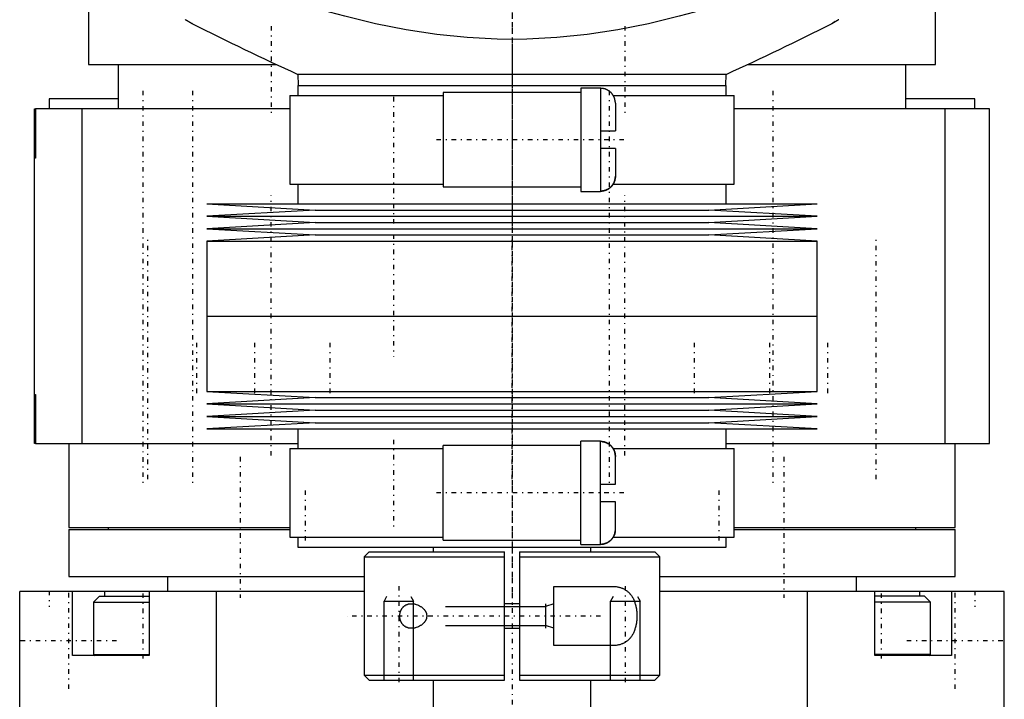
# Model space of a CAD drawing. Extents: x -70 to 70, y -1 to 583.
# Tile 2 of 4: x -50 to 50, y 118 to 187. Entities that reach past the tile are written whole.
import ezdxf

# ---------------------------------------------------------------- set-up
doc = ezdxf.new("R2010")
doc.units = 0
doc.linetypes.add('CENTER', pattern=[1.5, 0.45, -0.5, 0.05, -0.5])
for name, color, linetype in [('AM_0', 7, 'CONTINUOUS'), ('AM_10', 7, 'CONTINUOUS'), ('AM_7', 7, 'CENTER')]:
    doc.layers.add(name, color=color, linetype=linetype)

msp = doc.modelspace()

# ---------------------------------------------------------------- linework, layer by layer
at = {"layer": 'AM_0', "color": 7, "linetype": 'CONTINUOUS'}
for p, q in [((-43, 199.5), (-43, 182.5)), ((43, 182.5), (43, 199.5)), ((-32.5, 186.67), (-32.57, 186.71)), ((32.82, 186.85), (32.57, 186.71)), ((-43, 182.5), (-23.91, 182.5)), ((-40, 182.5), (-40, 178)), ((23.91, 182.5), (43, 182.5)), ((40, 178), (40, 182.5)), ((-21.74, 181.5), (-21.72, 180.36)), ((-21.74, 181.5), (21.74, 181.5)), ((21.72, 180.36), (21.74, 181.5)), ((-21.75, 180.36), (-21.75, 179.36)), ((-21.75, 180.36), (21.75, 180.36)), ((9, 180.11), (7, 180.11)), ((7, 180.11), (7, 169.61)), ((9, 180.11), (9, 169.61)), ((21.75, 179.36), (21.75, 180.36)), ((-47, 179), (-47, 178)), ((-40.05, 179), (-47, 179)), ((-22.55, 179.36), (-22.55, 170.36)), ((-22.55, 179.36), (-7, 179.36)), ((7, 179.66), (-7, 179.66)), ((-7, 179.66), (-7, 170.06)), ((10.28, 179.36), (22.55, 179.36)), ((22.55, 170.36), (22.55, 179.36)), ((47, 179), (40.05, 179)), ((47, 178), (47, 179)), ((-48.5, 144), (-48.5, 178)), ((-48.5, 178), (-48.4, 178)), ((-48.44, 178), (-48.44, 173)), ((-48.4, 178), (-48.4, 173)), ((-48.4, 178), (-48.4, 173)), ((-22.57, 178), (-48.4, 178)), ((-43.67, 144), (-43.67, 178)), ((10.5, 178.56), (10.5, 175.76)), ((48.5, 178), (22.58, 178)), ((44, 144), (44, 178)), ((48.5, 144), (48.5, 178)), ((9, 175.76), (10.5, 175.76)), ((-48.4, 173), (-48.5, 173)), ((10.5, 173.96), (9, 173.96)), ((10.5, 173.96), (10.5, 171.16)), ((-22.55, 170.36), (-7, 170.36)), ((-21.75, 170.36), (-21.75, 168.36)), ((-7, 170.06), (7, 170.06)), ((10.28, 170.36), (22.55, 170.36)), ((21.75, 168.36), (21.75, 170.36)), ((7, 169.61), (9, 169.61)), ((-31, 168.36), (-20, 167.72)), ((-31, 168.36), (31, 168.36)), ((20, 167.72), (31, 168.36)), ((-20, 167.72), (-31, 167.09)), ((-31, 167.09), (-20, 166.46)), ((-31, 167.09), (31, 167.09)), ((-20, 167.72), (20, 167.72)), ((31, 167.09), (20, 167.72)), ((20, 166.46), (31, 167.09)), ((-20, 166.46), (-31, 165.82)), ((-20, 166.46), (20, 166.46)), ((31, 165.82), (20, 166.46)), ((-31, 165.82), (-20, 165.19)), ((-31, 165.82), (31, 165.82)), ((-20, 165.19), (-31, 164.55)), ((-20, 165.19), (20, 165.19)), ((20, 165.19), (31, 165.82)), ((31, 164.55), (20, 165.19)), ((-31, 164.55), (-31, 156.93)), ((-31, 164.55), (31, 164.55)), ((31, 156.93), (31, 164.55)), ((-31, 156.93), (31, 156.93)), ((-31, 156.93), (-31, 149.31)), ((-31, 156.93), (0, 156.93)), ((31, 149.31), (31, 156.93)), ((-48.5, 149), (-48.4, 149)), ((-48.44, 144), (-48.44, 149)), ((-48.4, 149), (-48.4, 144)), ((-48.4, 149), (-48.4, 144)), ((-31, 149.31), (-20, 148.68)), ((-31, 149.31), (31, 149.31)), ((20, 148.68), (31, 149.31)), ((-20, 148.68), (-31, 148.04)), ((-31, 148.04), (-20, 147.41)), ((-31, 148.04), (31, 148.04)), ((-20, 148.68), (20, 148.68)), ((31, 148.04), (20, 148.68)), ((20, 147.41), (31, 148.04)), ((-20, 147.41), (-31, 146.77)), ((-20, 147.41), (20, 147.41)), ((31, 146.77), (20, 147.41)), ((-31, 146.77), (-20, 146.13)), ((-31, 146.77), (31, 146.77)), ((-20, 146.13), (-31, 145.5)), ((-20, 146.13), (20, 146.13)), ((20, 146.13), (31, 146.77)), ((31, 145.5), (20, 146.13)), ((-31, 145.5), (31, 145.5)), ((-21.75, 145.5), (-21.75, 143.5)), ((21.75, 143.5), (21.75, 145.5)), ((-48.44, 144), (-48.5, 144)), ((-48.4, 144), (-21.78, 144)), ((-45, 144), (-45, 135.5)), ((9, 144.25), (7, 144.25)), ((7, 133.75), (7, 144.25)), ((9, 133.75), (9, 144.25)), ((21.77, 144), (48.5, 144)), ((45, 135.5), (45, 144)), ((-22.55, 143.5), (-22.55, 134.5)), ((-22.55, 143.5), (-7, 143.5)), ((7, 143.8), (-7, 143.8)), ((-7, 134.2), (-7, 143.8)), ((10.28, 143.5), (22.55, 143.5)), ((22.55, 134.5), (22.55, 143.5)), ((10.5, 139.9), (10.5, 142.7)), ((9, 139.9), (10.5, 139.9)), ((10.5, 138.1), (9, 138.1)), ((10.5, 135.26), (10.5, 138.1)), ((-45, 135.5), (-22.58, 135.5)), ((-45, 135.3), (-45, 130.5)), ((-45, 135.3), (-22.58, 135.3)), ((-41, 135.5), (-41, 135.3)), ((22.58, 135.5), (45, 135.5)), ((22.58, 135.3), (45, 135.3)), ((41, 135.3), (41, 135.5)), ((45, 130.5), (45, 135.3)), ((-22.55, 134.5), (-7, 134.5)), ((-21.75, 134.5), (-21.75, 133.5)), ((-7, 134.2), (7, 134.2)), ((10.28, 134.5), (22.55, 134.5)), ((21.75, 133.5), (21.75, 134.5)), ((-21.75, 133.5), (21.75, 133.5)), ((-14.5, 133), (-15, 132.5)), ((-14.5, 133), (-0.75, 133)), ((-8, 133.5), (-8, 133)), ((-0.75, 120), (-0.75, 133)), ((0.75, 133), (14.5, 133)), ((0.75, 133), (0.75, 120)), ((7, 133.75), (9, 133.75)), ((8, 133), (8, 133.5)), ((15, 132.5), (14.5, 133)), ((-15, 132.5), (-15, 120.5)), ((-15, 132.5), (-0.75, 132.5)), ((0.75, 132.5), (15, 132.5)), ((15, 120.5), (15, 132.5)), ((-45, 130.5), (-15.02, 130.5)), ((-35, 130.5), (-35, 129)), ((15.02, 130.5), (45, 130.5)), ((35, 129), (35, 130.5)), ((-50, 117), (-50, 129)), ((-15, 129), (-50, 129)), ((-44.64, 122.5), (-44.64, 129)), ((-41.39, 129), (-41.39, 128.5)), ((-36.86, 129), (-36.86, 122.5)), ((-30, 117), (-30, 129)), ((4.25, 129.5), (10.2, 129.5)), ((4.25, 123.5), (4.25, 129.5)), ((50, 129), (15, 129)), ((30, 117), (30, 129)), ((36.86, 122.5), (36.86, 129)), ((41.39, 129), (41.39, 128.5)), ((44.64, 129), (44.64, 122.5)), ((50, 117), (50, 129)), ((-41.9, 128.5), (-42.5, 127.9)), ((-41.9, 128.5), (-36.86, 128.5)), ((41.9, 128.5), (36.86, 128.5)), ((42.5, 127.9), (41.9, 128.5)), ((-42.5, 127.9), (-42.5, 122.6)), ((-42.5, 127.9), (-36.86, 127.9)), ((0.75, 127.75), (-0.75, 127.75)), ((42.5, 127.9), (36.86, 127.9)), ((42.5, 122.6), (42.5, 127.9)), ((-0.75, 125.25), (0.75, 125.25)), ((10.2, 123.5), (4.25, 123.5)), ((-36.86, 122.5), (-44.64, 122.5)), ((-42.5, 122.6), (-36.86, 122.6)), ((42.5, 122.6), (36.86, 122.6)), ((44.64, 122.5), (36.86, 122.5)), ((-15, 120.5), (-14.5, 120)), ((-15, 120.5), (-0.75, 120.5)), ((-14.5, 120), (-0.75, 120)), ((-8, 120), (-8, 106.5)), ((0.75, 120.5), (15, 120.5)), ((0.75, 120), (14.5, 120)), ((8, 90), (8, 120)), ((14.5, 120), (15, 120.5))]:
    msp.add_line(p, q, dxfattribs=at)
for points in [[(27.78, 190.89, 0), (26.26, 190.33, 0), (23.19, 189.25, 0), (20.09, 188.27, 0), (18.54, 187.82, 0), (16.98, 187.39, 0), (13.86, 186.64, 0), (10.74, 186.02, 0), (7.64, 185.55, 0), (4.55, 185.23, 0), (1.51, 185.07, 0), (0, 185.05, 0), (-1.51, 185.07, 0), (-4.55, 185.23, 0), (-7.64, 185.55, 0), (-10.74, 186.02, 0), (-13.86, 186.64, 0), (-16.98, 187.39, 0), (-18.54, 187.82, 0), (-20.09, 188.27, 0), (-23.19, 189.25, 0), (-26.26, 190.33, 0), (-27.78, 190.89, 0)], [(-33.19, 187.06, 0), (-33.16, 187.04, 0), (-33.12, 187.03, 0), (-33.09, 187.01, 0), (-33.06, 186.99, 0), (-33.04, 186.98, 0), (-33.02, 186.97, 0), (-32.99, 186.95, 0), (-32.96, 186.94, 0), (-32.94, 186.92, 0), (-32.91, 186.9, 0), (-32.88, 186.89, 0), (-32.87, 186.88, 0), (-32.85, 186.87, 0), (-32.83, 186.86, 0), (-32.8, 186.84, 0), (-32.78, 186.83, 0), (-32.76, 186.82, 0), (-32.74, 186.81, 0), (-32.72, 186.8, 0), (-32.71, 186.79, 0), (-32.69, 186.78, 0), (-32.68, 186.77, 0), (-32.67, 186.77, 0), (-32.66, 186.76, 0), (-32.64, 186.75, 0), (-32.62, 186.74, 0), (-32.62, 186.74, 0), (-32.61, 186.73, 0), (-32.59, 186.72, 0), (-32.58, 186.72, 0), (-32.57, 186.71, 0), (-32.56, 186.7, 0), (-32.55, 186.7, 0), (-32.54, 186.69, 0), (-32.54, 186.69, 0), (-32.53, 186.69, 0), (-32.52, 186.68, 0), (-32.52, 186.68, 0), (-32.51, 186.68, 0), (-32.51, 186.67, 0), (-32.5, 186.67, 0), (-32.5, 186.67, 0), (-32.5, 186.67, 0), (-32.5, 186.67, 0), (-32.5, 186.67, 0)], [(32.5, 186.67, 0), (32.5, 186.67, 0), (32.5, 186.67, 0), (32.5, 186.67, 0), (32.5, 186.67, 0), (32.51, 186.67, 0), (32.51, 186.68, 0), (32.52, 186.68, 0), (32.52, 186.68, 0), (32.53, 186.69, 0), (32.54, 186.69, 0), (32.54, 186.7, 0), (32.55, 186.7, 0), (32.56, 186.7, 0), (32.57, 186.71, 0), (32.58, 186.72, 0), (32.59, 186.73, 0), (32.61, 186.73, 0), (32.62, 186.74, 0), (32.62, 186.74, 0), (32.64, 186.75, 0), (32.66, 186.76, 0), (32.67, 186.77, 0), (32.68, 186.77, 0), (32.69, 186.78, 0), (32.71, 186.79, 0), (32.72, 186.8, 0), (32.74, 186.81, 0), (32.76, 186.82, 0), (32.78, 186.83, 0), (32.8, 186.84, 0), (32.83, 186.86, 0), (32.85, 186.87, 0), (32.87, 186.88, 0), (32.88, 186.89, 0), (32.91, 186.9, 0), (32.94, 186.92, 0), (32.96, 186.94, 0), (32.99, 186.95, 0), (33.03, 186.97, 0), (33.04, 186.98, 0), (33.06, 186.99, 0), (33.09, 187.01, 0), (33.12, 187.03, 0), (33.16, 187.05, 0), (33.19, 187.06, 0)], [(10.5, 178.56, 0), (10.5, 178.57, 0), (10.5, 178.59, 0), (10.5, 178.61, 0), (10.5, 178.62, 0), (10.5, 178.64, 0), (10.5, 178.66, 0), (10.5, 178.68, 0), (10.49, 178.7, 0), (10.49, 178.72, 0), (10.49, 178.74, 0), (10.49, 178.76, 0), (10.49, 178.77, 0), (10.48, 178.79, 0), (10.48, 178.81, 0), (10.48, 178.83, 0), (10.47, 178.86, 0), (10.47, 178.88, 0), (10.46, 178.89, 0), (10.46, 178.9, 0), (10.46, 178.92, 0), (10.45, 178.94, 0), (10.45, 178.95, 0), (10.45, 178.97, 0), (10.44, 178.99, 0), (10.43, 179.01, 0), (10.43, 179.02, 0), (10.43, 179.03, 0), (10.42, 179.05, 0), (10.41, 179.07, 0), (10.41, 179.09, 0), (10.4, 179.11, 0), (10.39, 179.13, 0), (10.39, 179.14, 0), (10.38, 179.15, 0), (10.37, 179.17, 0), (10.37, 179.19, 0), (10.36, 179.21, 0), (10.35, 179.23, 0), (10.34, 179.25, 0), (10.33, 179.26, 0), (10.33, 179.27, 0), (10.32, 179.28, 0), (10.31, 179.3, 0), (10.3, 179.32, 0), (10.29, 179.34, 0), (10.27, 179.36, 0), (10.27, 179.37, 0), (10.26, 179.38, 0), (10.25, 179.4, 0), (10.24, 179.42, 0), (10.22, 179.44, 0), (10.21, 179.46, 0), (10.2, 179.47, 0), (10.19, 179.48, 0), (10.18, 179.49, 0), (10.17, 179.51, 0), (10.16, 179.53, 0), (10.14, 179.54, 0), (10.13, 179.56, 0), (10.11, 179.58, 0), (10.11, 179.58, 0), (10.1, 179.59, 0), (10.09, 179.61, 0), (10.07, 179.62, 0), (10.06, 179.63, 0), (10.06, 179.64, 0), (10.04, 179.65, 0), (10.03, 179.67, 0), (10.02, 179.67, 0), (10.01, 179.68, 0), (9.99, 179.7, 0), (9.98, 179.71, 0), (9.96, 179.72, 0), (9.94, 179.74, 0), (9.93, 179.75, 0), (9.92, 179.76, 0), (9.91, 179.77, 0), (9.89, 179.78, 0), (9.87, 179.79, 0), (9.86, 179.81, 0), (9.84, 179.82, 0), (9.82, 179.83, 0), (9.81, 179.84, 0), (9.8, 179.84, 0), (9.78, 179.86, 0), (9.76, 179.87, 0), (9.74, 179.88, 0), (9.72, 179.89, 0), (9.7, 179.9, 0), (9.69, 179.9, 0), (9.68, 179.91, 0), (9.66, 179.92, 0), (9.64, 179.93, 0), (9.62, 179.94, 0), (9.61, 179.95, 0), (9.59, 179.96, 0), (9.58, 179.96, 0), (9.57, 179.96, 0), (9.55, 179.97, 0), (9.53, 179.98, 0), (9.51, 179.99, 0), (9.49, 179.99, 0), (9.47, 180, 0), (9.46, 180, 0), (9.45, 180.01, 0), (9.42, 180.01, 0), (9.4, 180.02, 0), (9.39, 180.02, 0), (9.38, 180.03, 0), (9.36, 180.03, 0), (9.34, 180.04, 0), (9.33, 180.04, 0), (9.32, 180.04, 0), (9.29, 180.05, 0), (9.27, 180.05, 0), (9.25, 180.05, 0), (9.23, 180.06, 0), (9.21, 180.06, 0), (9.19, 180.06, 0), (9.18, 180.06, 0), (9.16, 180.07, 0), (9.14, 180.07, 0), (9.12, 180.07, 0), (9.1, 180.07, 0), (9.07, 180.07, 0), (9.06, 180.07, 0), (9.05, 180.07, 0), (9.03, 180.08, 0), (9.01, 180.08, 0), (9, 180.08, 0)], [(10.5, 171.16, 0), (10.5, 171.15, 0), (10.5, 171.13, 0), (10.5, 171.11, 0), (10.5, 171.1, 0), (10.5, 171.08, 0), (10.5, 171.06, 0), (10.5, 171.04, 0), (10.49, 171.02, 0), (10.49, 171, 0), (10.49, 170.98, 0), (10.49, 170.96, 0), (10.49, 170.95, 0), (10.48, 170.93, 0), (10.48, 170.91, 0), (10.48, 170.89, 0), (10.47, 170.86, 0), (10.47, 170.84, 0), (10.46, 170.83, 0), (10.46, 170.82, 0), (10.46, 170.8, 0), (10.45, 170.78, 0), (10.45, 170.77, 0), (10.45, 170.75, 0), (10.44, 170.73, 0), (10.43, 170.71, 0), (10.43, 170.7, 0), (10.43, 170.69, 0), (10.42, 170.67, 0), (10.41, 170.65, 0), (10.41, 170.63, 0), (10.4, 170.61, 0), (10.39, 170.59, 0), (10.39, 170.58, 0), (10.38, 170.57, 0), (10.37, 170.55, 0), (10.37, 170.53, 0), (10.36, 170.51, 0), (10.35, 170.49, 0), (10.34, 170.47, 0), (10.33, 170.46, 0), (10.33, 170.45, 0), (10.32, 170.44, 0), (10.31, 170.42, 0), (10.3, 170.4, 0), (10.29, 170.38, 0), (10.27, 170.36, 0), (10.27, 170.35, 0), (10.26, 170.34, 0), (10.25, 170.32, 0), (10.24, 170.3, 0), (10.22, 170.28, 0), (10.21, 170.26, 0), (10.2, 170.25, 0), (10.19, 170.24, 0), (10.18, 170.23, 0), (10.17, 170.21, 0), (10.16, 170.19, 0), (10.14, 170.18, 0), (10.13, 170.16, 0), (10.11, 170.14, 0), (10.11, 170.14, 0), (10.1, 170.13, 0), (10.09, 170.11, 0), (10.07, 170.1, 0), (10.06, 170.09, 0), (10.06, 170.08, 0), (10.04, 170.07, 0), (10.03, 170.05, 0), (10.02, 170.05, 0), (10.01, 170.04, 0), (9.99, 170.02, 0), (9.98, 170.01, 0), (9.96, 170, 0), (9.94, 169.98, 0), (9.93, 169.97, 0), (9.92, 169.96, 0), (9.91, 169.95, 0), (9.89, 169.94, 0), (9.87, 169.93, 0), (9.86, 169.91, 0), (9.84, 169.9, 0), (9.82, 169.89, 0), (9.81, 169.88, 0), (9.8, 169.88, 0), (9.78, 169.86, 0), (9.76, 169.85, 0), (9.74, 169.84, 0), (9.72, 169.83, 0), (9.7, 169.82, 0), (9.69, 169.82, 0), (9.68, 169.81, 0), (9.66, 169.8, 0), (9.64, 169.79, 0), (9.62, 169.78, 0), (9.61, 169.77, 0), (9.59, 169.76, 0), (9.58, 169.76, 0), (9.57, 169.76, 0), (9.55, 169.75, 0), (9.53, 169.74, 0), (9.51, 169.73, 0), (9.49, 169.73, 0), (9.47, 169.72, 0), (9.46, 169.72, 0), (9.45, 169.71, 0), (9.42, 169.71, 0), (9.4, 169.7, 0), (9.39, 169.7, 0), (9.38, 169.69, 0), (9.36, 169.69, 0), (9.34, 169.68, 0), (9.33, 169.68, 0), (9.32, 169.68, 0), (9.29, 169.67, 0), (9.27, 169.67, 0), (9.25, 169.67, 0), (9.23, 169.66, 0), (9.21, 169.66, 0), (9.19, 169.66, 0), (9.18, 169.66, 0), (9.16, 169.65, 0), (9.14, 169.65, 0), (9.12, 169.65, 0), (9.1, 169.65, 0), (9.07, 169.65, 0), (9.06, 169.65, 0), (9.05, 169.65, 0), (9.03, 169.64, 0), (9.01, 169.64, 0), (9, 169.64, 0)], [(9, 169.64, 0), (9.01, 169.64, 0), (9.03, 169.64, 0), (9.05, 169.65, 0), (9.06, 169.65, 0), (9.07, 169.65, 0), (9.1, 169.65, 0), (9.12, 169.65, 0), (9.14, 169.65, 0), (9.16, 169.65, 0), (9.18, 169.66, 0), (9.19, 169.66, 0), (9.21, 169.66, 0), (9.23, 169.66, 0), (9.25, 169.67, 0), (9.27, 169.67, 0), (9.29, 169.67, 0), (9.32, 169.68, 0), (9.33, 169.68, 0), (9.34, 169.68, 0), (9.36, 169.69, 0), (9.38, 169.69, 0), (9.39, 169.7, 0), (9.4, 169.7, 0), (9.42, 169.71, 0), (9.45, 169.71, 0), (9.46, 169.72, 0), (9.47, 169.72, 0), (9.49, 169.73, 0), (9.51, 169.73, 0), (9.53, 169.74, 0), (9.55, 169.75, 0), (9.57, 169.76, 0), (9.58, 169.76, 0), (9.59, 169.76, 0), (9.61, 169.77, 0), (9.62, 169.78, 0), (9.64, 169.79, 0), (9.66, 169.8, 0), (9.68, 169.81, 0), (9.69, 169.82, 0), (9.7, 169.82, 0), (9.72, 169.83, 0), (9.74, 169.84, 0), (9.76, 169.85, 0), (9.78, 169.86, 0), (9.8, 169.88, 0), (9.81, 169.88, 0), (9.82, 169.89, 0), (9.84, 169.9, 0), (9.86, 169.91, 0), (9.87, 169.93, 0), (9.89, 169.94, 0), (9.91, 169.95, 0), (9.92, 169.96, 0), (9.93, 169.97, 0), (9.94, 169.98, 0), (9.96, 170, 0), (9.98, 170.01, 0), (9.99, 170.02, 0), (10.01, 170.04, 0), (10.02, 170.05, 0), (10.03, 170.05, 0), (10.04, 170.07, 0), (10.06, 170.08, 0), (10.06, 170.09, 0), (10.07, 170.1, 0), (10.09, 170.11, 0), (10.1, 170.13, 0), (10.11, 170.14, 0), (10.11, 170.14, 0), (10.13, 170.16, 0), (10.14, 170.18, 0), (10.16, 170.19, 0), (10.17, 170.21, 0), (10.18, 170.23, 0), (10.19, 170.24, 0), (10.2, 170.25, 0), (10.21, 170.26, 0), (10.22, 170.28, 0), (10.24, 170.3, 0), (10.25, 170.32, 0), (10.26, 170.34, 0), (10.27, 170.35, 0), (10.27, 170.36, 0), (10.29, 170.38, 0), (10.3, 170.4, 0), (10.31, 170.42, 0), (10.32, 170.44, 0), (10.33, 170.45, 0), (10.33, 170.46, 0), (10.34, 170.47, 0), (10.35, 170.49, 0), (10.36, 170.51, 0), (10.37, 170.53, 0), (10.37, 170.55, 0), (10.38, 170.57, 0), (10.39, 170.58, 0), (10.39, 170.59, 0), (10.4, 170.61, 0), (10.41, 170.63, 0), (10.41, 170.65, 0), (10.42, 170.67, 0), (10.43, 170.69, 0), (10.43, 170.7, 0), (10.43, 170.71, 0), (10.44, 170.73, 0), (10.45, 170.75, 0), (10.45, 170.77, 0), (10.45, 170.78, 0), (10.46, 170.8, 0), (10.46, 170.82, 0), (10.46, 170.83, 0), (10.47, 170.84, 0), (10.47, 170.86, 0), (10.48, 170.89, 0), (10.48, 170.91, 0), (10.48, 170.93, 0), (10.49, 170.95, 0), (10.49, 170.96, 0), (10.49, 170.98, 0), (10.49, 171, 0), (10.49, 171.02, 0), (10.5, 171.04, 0), (10.5, 171.06, 0), (10.5, 171.08, 0), (10.5, 171.1, 0), (10.5, 171.11, 0), (10.5, 171.13, 0), (10.5, 171.15, 0), (10.5, 171.16, 0)], [(10.5, 142.7, 0), (10.5, 142.71, 0), (10.5, 142.73, 0), (10.5, 142.75, 0), (10.5, 142.76, 0), (10.5, 142.78, 0), (10.5, 142.8, 0), (10.5, 142.82, 0), (10.49, 142.84, 0), (10.49, 142.86, 0), (10.49, 142.88, 0), (10.49, 142.9, 0), (10.49, 142.91, 0), (10.48, 142.93, 0), (10.48, 142.95, 0), (10.48, 142.97, 0), (10.47, 143, 0), (10.47, 143.02, 0), (10.46, 143.03, 0), (10.46, 143.04, 0), (10.46, 143.06, 0), (10.45, 143.08, 0), (10.45, 143.09, 0), (10.45, 143.11, 0), (10.44, 143.13, 0), (10.43, 143.15, 0), (10.43, 143.16, 0), (10.43, 143.17, 0), (10.42, 143.19, 0), (10.41, 143.21, 0), (10.41, 143.23, 0), (10.4, 143.25, 0), (10.39, 143.27, 0), (10.39, 143.28, 0), (10.38, 143.29, 0), (10.37, 143.31, 0), (10.37, 143.33, 0), (10.36, 143.35, 0), (10.35, 143.37, 0), (10.34, 143.39, 0), (10.33, 143.4, 0), (10.33, 143.41, 0), (10.32, 143.42, 0), (10.31, 143.44, 0), (10.3, 143.46, 0), (10.29, 143.48, 0), (10.27, 143.5, 0), (10.27, 143.51, 0), (10.26, 143.52, 0), (10.25, 143.54, 0), (10.24, 143.56, 0), (10.22, 143.58, 0), (10.21, 143.6, 0), (10.2, 143.61, 0), (10.19, 143.62, 0), (10.18, 143.63, 0), (10.17, 143.65, 0), (10.16, 143.67, 0), (10.14, 143.68, 0), (10.13, 143.7, 0), (10.11, 143.72, 0), (10.11, 143.72, 0), (10.1, 143.73, 0), (10.09, 143.75, 0), (10.07, 143.76, 0), (10.06, 143.77, 0), (10.06, 143.78, 0), (10.04, 143.79, 0), (10.03, 143.81, 0), (10.02, 143.81, 0), (10.01, 143.82, 0), (9.99, 143.84, 0), (9.98, 143.85, 0), (9.96, 143.86, 0), (9.94, 143.88, 0), (9.93, 143.89, 0), (9.92, 143.9, 0), (9.91, 143.91, 0), (9.89, 143.92, 0), (9.87, 143.93, 0), (9.86, 143.95, 0), (9.84, 143.96, 0), (9.82, 143.97, 0), (9.81, 143.98, 0), (9.8, 143.98, 0), (9.78, 144, 0), (9.76, 144.01, 0), (9.74, 144.02, 0), (9.72, 144.03, 0), (9.7, 144.04, 0), (9.69, 144.04, 0), (9.68, 144.05, 0), (9.66, 144.06, 0), (9.64, 144.07, 0), (9.62, 144.08, 0), (9.61, 144.09, 0), (9.59, 144.1, 0), (9.58, 144.1, 0), (9.57, 144.1, 0), (9.55, 144.11, 0), (9.53, 144.12, 0), (9.51, 144.13, 0), (9.49, 144.13, 0), (9.47, 144.14, 0), (9.46, 144.14, 0), (9.45, 144.15, 0), (9.42, 144.15, 0), (9.4, 144.16, 0), (9.39, 144.16, 0), (9.38, 144.17, 0), (9.36, 144.17, 0), (9.34, 144.18, 0), (9.33, 144.18, 0), (9.32, 144.18, 0), (9.29, 144.19, 0), (9.27, 144.19, 0), (9.25, 144.19, 0), (9.23, 144.2, 0), (9.21, 144.2, 0), (9.19, 144.2, 0), (9.18, 144.2, 0), (9.16, 144.21, 0), (9.14, 144.21, 0), (9.12, 144.21, 0), (9.1, 144.21, 0), (9.07, 144.21, 0), (9.06, 144.21, 0), (9.05, 144.21, 0), (9.03, 144.22, 0), (9.01, 144.22, 0), (9, 144.22, 0)], [(9.11, 144.21, 0), (9.12, 144.21, 0), (9.14, 144.21, 0), (9.16, 144.21, 0), (9.17, 144.21, 0), (9.18, 144.2, 0), (9.2, 144.2, 0), (9.22, 144.2, 0), (9.24, 144.2, 0), (9.27, 144.19, 0), (9.29, 144.19, 0), (9.3, 144.19, 0), (9.31, 144.18, 0), (9.33, 144.18, 0), (9.35, 144.17, 0), (9.37, 144.17, 0), (9.39, 144.16, 0), (9.41, 144.16, 0), (9.42, 144.15, 0), (9.43, 144.15, 0), (9.45, 144.15, 0), (9.47, 144.14, 0), (9.48, 144.14, 0), (9.49, 144.13, 0), (9.51, 144.13, 0), (9.53, 144.12, 0), (9.54, 144.11, 0), (9.55, 144.11, 0), (9.57, 144.1, 0), (9.58, 144.1, 0), (9.6, 144.09, 0), (9.62, 144.08, 0), (9.64, 144.07, 0), (9.65, 144.07, 0), (9.66, 144.06, 0), (9.68, 144.05, 0), (9.7, 144.04, 0), (9.71, 144.03, 0), (9.73, 144.02, 0), (9.75, 144.01, 0), (9.76, 144.01, 0), (9.77, 144, 0), (9.79, 143.99, 0), (9.81, 143.98, 0), (9.82, 143.97, 0), (9.84, 143.96, 0), (9.86, 143.94, 0), (9.87, 143.94, 0), (9.88, 143.93, 0), (9.89, 143.92, 0), (9.91, 143.9, 0), (9.93, 143.89, 0), (9.94, 143.88, 0), (9.96, 143.87, 0), (9.97, 143.86, 0), (9.98, 143.85, 0), (9.99, 143.84, 0), (10.01, 143.82, 0), (10.02, 143.81, 0), (10.04, 143.8, 0), (10.05, 143.78, 0), (10.06, 143.78, 0), (10.07, 143.77, 0), (10.08, 143.75, 0), (10.09, 143.74, 0), (10.1, 143.73, 0), (10.11, 143.72, 0), (10.12, 143.71, 0), (10.13, 143.69, 0), (10.14, 143.69, 0), (10.15, 143.68, 0), (10.16, 143.66, 0), (10.17, 143.64, 0), (10.19, 143.63, 0), (10.2, 143.61, 0), (10.21, 143.59, 0), (10.22, 143.58, 0), (10.23, 143.58, 0), (10.24, 143.56, 0), (10.25, 143.54, 0), (10.26, 143.52, 0), (10.27, 143.5, 0), (10.28, 143.49, 0), (10.29, 143.48, 0), (10.29, 143.47, 0), (10.31, 143.45, 0), (10.32, 143.43, 0), (10.33, 143.41, 0), (10.33, 143.39, 0), (10.34, 143.37, 0), (10.35, 143.37, 0), (10.35, 143.36, 0), (10.36, 143.34, 0), (10.37, 143.32, 0), (10.38, 143.3, 0), (10.39, 143.28, 0), (10.39, 143.26, 0), (10.4, 143.25, 0), (10.4, 143.25, 0), (10.41, 143.23, 0), (10.41, 143.21, 0), (10.42, 143.19, 0), (10.43, 143.17, 0), (10.43, 143.15, 0), (10.44, 143.14, 0), (10.44, 143.13, 0), (10.45, 143.11, 0), (10.45, 143.09, 0), (10.45, 143.08, 0), (10.46, 143.07, 0), (10.46, 143.04, 0), (10.47, 143.02, 0), (10.47, 143.01, 0), (10.47, 143, 0), (10.47, 142.98, 0), (10.48, 142.96, 0), (10.48, 142.94, 0), (10.48, 142.92, 0), (10.49, 142.9, 0), (10.49, 142.89, 0), (10.49, 142.88, 0), (10.49, 142.86, 0), (10.49, 142.83, 0), (10.5, 142.81, 0), (10.5, 142.79, 0), (10.5, 142.77, 0), (10.5, 142.76, 0), (10.5, 142.75, 0), (10.5, 142.73, 0), (10.5, 142.71, 0), (10.5, 142.7, 0)], [(9, 133.78, 0), (9.01, 133.78, 0), (9.03, 133.78, 0), (9.05, 133.79, 0), (9.06, 133.79, 0), (9.07, 133.79, 0), (9.1, 133.79, 0), (9.12, 133.79, 0), (9.14, 133.79, 0), (9.16, 133.79, 0), (9.18, 133.8, 0), (9.19, 133.8, 0), (9.21, 133.8, 0), (9.23, 133.8, 0), (9.25, 133.81, 0), (9.27, 133.81, 0), (9.29, 133.81, 0), (9.32, 133.82, 0), (9.33, 133.82, 0), (9.34, 133.82, 0), (9.36, 133.83, 0), (9.38, 133.83, 0), (9.39, 133.84, 0), (9.4, 133.84, 0), (9.42, 133.85, 0), (9.45, 133.85, 0), (9.46, 133.86, 0), (9.47, 133.86, 0), (9.49, 133.87, 0), (9.51, 133.87, 0), (9.53, 133.88, 0), (9.55, 133.89, 0), (9.57, 133.9, 0), (9.58, 133.9, 0), (9.59, 133.9, 0), (9.61, 133.91, 0), (9.62, 133.92, 0), (9.64, 133.93, 0), (9.66, 133.94, 0), (9.68, 133.95, 0), (9.69, 133.96, 0), (9.7, 133.96, 0), (9.72, 133.97, 0), (9.74, 133.98, 0), (9.76, 133.99, 0), (9.78, 134, 0), (9.8, 134.02, 0), (9.81, 134.02, 0), (9.82, 134.03, 0), (9.84, 134.04, 0), (9.86, 134.05, 0), (9.87, 134.07, 0), (9.89, 134.08, 0), (9.91, 134.09, 0), (9.92, 134.1, 0), (9.93, 134.11, 0), (9.94, 134.12, 0), (9.96, 134.14, 0), (9.98, 134.15, 0), (9.99, 134.16, 0), (10.01, 134.18, 0), (10.02, 134.19, 0), (10.03, 134.19, 0), (10.04, 134.21, 0), (10.06, 134.22, 0), (10.06, 134.23, 0), (10.07, 134.24, 0), (10.09, 134.25, 0), (10.1, 134.27, 0), (10.11, 134.28, 0), (10.11, 134.28, 0), (10.13, 134.3, 0), (10.14, 134.32, 0), (10.16, 134.33, 0), (10.17, 134.35, 0), (10.18, 134.37, 0), (10.19, 134.38, 0), (10.2, 134.39, 0), (10.21, 134.4, 0), (10.22, 134.42, 0), (10.24, 134.44, 0), (10.25, 134.46, 0), (10.26, 134.48, 0), (10.27, 134.49, 0), (10.27, 134.5, 0), (10.29, 134.52, 0), (10.3, 134.54, 0), (10.31, 134.56, 0), (10.32, 134.58, 0), (10.33, 134.59, 0), (10.33, 134.6, 0), (10.34, 134.61, 0), (10.35, 134.63, 0), (10.36, 134.65, 0), (10.37, 134.67, 0), (10.37, 134.69, 0), (10.38, 134.71, 0), (10.39, 134.72, 0), (10.39, 134.73, 0), (10.4, 134.75, 0), (10.41, 134.77, 0), (10.41, 134.79, 0), (10.42, 134.81, 0), (10.43, 134.83, 0), (10.43, 134.84, 0), (10.43, 134.85, 0), (10.44, 134.87, 0), (10.45, 134.89, 0), (10.45, 134.91, 0), (10.45, 134.92, 0), (10.46, 134.94, 0), (10.46, 134.96, 0), (10.46, 134.97, 0), (10.47, 134.98, 0), (10.47, 135, 0), (10.48, 135.03, 0), (10.48, 135.05, 0), (10.48, 135.07, 0), (10.49, 135.09, 0), (10.49, 135.1, 0), (10.49, 135.12, 0), (10.49, 135.14, 0), (10.49, 135.16, 0), (10.5, 135.18, 0), (10.5, 135.2, 0), (10.5, 135.22, 0), (10.5, 135.24, 0), (10.5, 135.25, 0), (10.5, 135.27, 0), (10.5, 135.29, 0), (10.5, 135.3, 0)], [(10.5, 135.19, 0), (10.5, 135.18, 0), (10.49, 135.16, 0), (10.49, 135.14, 0), (10.49, 135.13, 0), (10.49, 135.12, 0), (10.49, 135.1, 0), (10.48, 135.08, 0), (10.48, 135.06, 0), (10.48, 135.04, 0), (10.47, 135.02, 0), (10.47, 135.01, 0), (10.47, 135, 0), (10.47, 134.98, 0), (10.46, 134.96, 0), (10.46, 134.94, 0), (10.45, 134.92, 0), (10.45, 134.9, 0), (10.45, 134.89, 0), (10.44, 134.88, 0), (10.44, 134.86, 0), (10.43, 134.84, 0), (10.43, 134.83, 0), (10.43, 134.82, 0), (10.42, 134.81, 0), (10.41, 134.79, 0), (10.41, 134.78, 0), (10.41, 134.77, 0), (10.4, 134.75, 0), (10.39, 134.73, 0), (10.38, 134.72, 0), (10.38, 134.7, 0), (10.37, 134.68, 0), (10.37, 134.67, 0), (10.36, 134.66, 0), (10.35, 134.65, 0), (10.35, 134.63, 0), (10.34, 134.61, 0), (10.33, 134.59, 0), (10.32, 134.57, 0), (10.31, 134.57, 0), (10.31, 134.56, 0), (10.3, 134.54, 0), (10.29, 134.52, 0), (10.28, 134.5, 0), (10.27, 134.49, 0), (10.26, 134.47, 0), (10.25, 134.46, 0), (10.25, 134.45, 0), (10.23, 134.44, 0), (10.22, 134.42, 0), (10.21, 134.4, 0), (10.2, 134.39, 0), (10.19, 134.37, 0), (10.18, 134.36, 0), (10.17, 134.35, 0), (10.16, 134.34, 0), (10.15, 134.32, 0), (10.14, 134.31, 0), (10.12, 134.29, 0), (10.11, 134.28, 0), (10.1, 134.27, 0), (10.1, 134.26, 0), (10.08, 134.25, 0), (10.07, 134.24, 0), (10.06, 134.23, 0), (10.06, 134.22, 0), (10.04, 134.21, 0), (10.03, 134.2, 0), (10.02, 134.19, 0), (10.02, 134.18, 0), (10, 134.17, 0), (9.99, 134.16, 0), (9.97, 134.14, 0), (9.96, 134.13, 0), (9.94, 134.12, 0), (9.93, 134.11, 0), (9.93, 134.11, 0), (9.91, 134.09, 0), (9.89, 134.08, 0), (9.88, 134.07, 0), (9.86, 134.06, 0), (9.84, 134.05, 0), (9.83, 134.04, 0), (9.83, 134.03, 0), (9.81, 134.02, 0), (9.79, 134.01, 0), (9.77, 134, 0), (9.76, 133.99, 0), (9.74, 133.98, 0), (9.73, 133.98, 0), (9.72, 133.97, 0), (9.7, 133.96, 0), (9.69, 133.95, 0), (9.67, 133.94, 0), (9.65, 133.93, 0), (9.63, 133.93, 0), (9.62, 133.92, 0), (9.62, 133.92, 0), (9.6, 133.91, 0), (9.58, 133.9, 0), (9.56, 133.9, 0), (9.55, 133.89, 0), (9.53, 133.88, 0), (9.52, 133.88, 0), (9.51, 133.87, 0), (9.49, 133.87, 0), (9.47, 133.86, 0), (9.46, 133.86, 0), (9.45, 133.86, 0), (9.44, 133.85, 0), (9.42, 133.84, 0), (9.41, 133.84, 0), (9.4, 133.84, 0), (9.38, 133.83, 0), (9.36, 133.83, 0), (9.34, 133.82, 0), (9.32, 133.82, 0), (9.3, 133.81, 0), (9.29, 133.81, 0), (9.28, 133.81, 0), (9.26, 133.81, 0), (9.24, 133.8, 0), (9.22, 133.8, 0), (9.2, 133.8, 0), (9.18, 133.79, 0), (9.17, 133.79, 0), (9.16, 133.79, 0), (9.14, 133.79, 0), (9.12, 133.79, 0), (9.11, 133.79, 0)], [(10.2, 129.5, 0), (10.23, 129.5, 0), (10.31, 129.5, 0), (10.38, 129.5, 0), (10.41, 129.49, 0), (10.45, 129.49, 0), (10.52, 129.48, 0), (10.59, 129.48, 0), (10.67, 129.47, 0), (10.74, 129.45, 0), (10.81, 129.44, 0), (10.84, 129.43, 0), (10.88, 129.42, 0), (10.95, 129.41, 0), (11.02, 129.38, 0), (11.09, 129.36, 0), (11.16, 129.34, 0), (11.22, 129.31, 0), (11.26, 129.3, 0), (11.29, 129.28, 0), (11.35, 129.25, 0), (11.42, 129.22, 0), (11.45, 129.2, 0), (11.48, 129.18, 0), (11.54, 129.14, 0), (11.6, 129.1, 0), (11.63, 129.08, 0), (11.66, 129.06, 0), (11.72, 129.01, 0), (11.77, 128.97, 0), (11.83, 128.92, 0), (11.88, 128.87, 0), (11.93, 128.81, 0), (11.96, 128.78, 0), (11.98, 128.76, 0), (12.03, 128.7, 0), (12.08, 128.64, 0), (12.12, 128.57, 0), (12.17, 128.51, 0), (12.21, 128.44, 0), (12.23, 128.41, 0), (12.25, 128.37, 0), (12.29, 128.3, 0), (12.33, 128.23, 0), (12.36, 128.15, 0), (12.4, 128.07, 0), (12.43, 127.98, 0), (12.45, 127.94, 0), (12.46, 127.9, 0), (12.49, 127.81, 0), (12.52, 127.72, 0), (12.55, 127.63, 0), (12.57, 127.53, 0), (12.59, 127.44, 0), (12.6, 127.39, 0), (12.61, 127.34, 0), (12.63, 127.24, 0), (12.64, 127.14, 0), (12.66, 127.05, 0), (12.67, 126.95, 0), (12.68, 126.85, 0), (12.68, 126.8, 0), (12.68, 126.75, 0), (12.69, 126.65, 0), (12.69, 126.55, 0), (12.69, 126.5, 0), (12.69, 126.45, 0), (12.69, 126.35, 0), (12.68, 126.25, 0), (12.68, 126.2, 0), (12.68, 126.15, 0), (12.67, 126.05, 0), (12.66, 125.95, 0), (12.64, 125.86, 0), (12.63, 125.76, 0), (12.61, 125.66, 0), (12.6, 125.61, 0), (12.59, 125.56, 0), (12.57, 125.47, 0), (12.55, 125.37, 0), (12.52, 125.28, 0), (12.49, 125.19, 0), (12.46, 125.1, 0), (12.45, 125.06, 0), (12.43, 125.02, 0), (12.4, 124.93, 0), (12.36, 124.85, 0), (12.33, 124.77, 0), (12.29, 124.7, 0), (12.25, 124.63, 0), (12.23, 124.59, 0), (12.21, 124.56, 0), (12.17, 124.49, 0), (12.12, 124.43, 0), (12.08, 124.36, 0), (12.03, 124.3, 0), (11.98, 124.24, 0), (11.96, 124.22, 0), (11.93, 124.19, 0), (11.88, 124.13, 0), (11.83, 124.08, 0), (11.77, 124.03, 0), (11.72, 123.99, 0), (11.66, 123.94, 0), (11.63, 123.92, 0), (11.6, 123.9, 0), (11.54, 123.86, 0), (11.48, 123.82, 0), (11.45, 123.8, 0), (11.42, 123.78, 0), (11.35, 123.75, 0), (11.29, 123.72, 0), (11.26, 123.7, 0), (11.22, 123.69, 0), (11.16, 123.66, 0), (11.09, 123.64, 0), (11.02, 123.62, 0), (10.95, 123.59, 0), (10.88, 123.58, 0), (10.84, 123.57, 0), (10.81, 123.56, 0), (10.74, 123.55, 0), (10.67, 123.53, 0), (10.59, 123.52, 0), (10.52, 123.52, 0), (10.45, 123.51, 0), (10.41, 123.51, 0), (10.38, 123.5, 0), (10.31, 123.5, 0), (10.23, 123.5, 0), (10.2, 123.5, 0)], [(-10.2, 125.25, 0), (-10.21, 125.25, 0), (-10.24, 125.25, 0), (-10.28, 125.25, 0), (-10.29, 125.25, 0), (-10.31, 125.25, 0), (-10.34, 125.26, 0), (-10.37, 125.26, 0), (-10.4, 125.26, 0), (-10.43, 125.27, 0), (-10.47, 125.28, 0), (-10.48, 125.28, 0), (-10.5, 125.28, 0), (-10.53, 125.29, 0), (-10.56, 125.3, 0), (-10.59, 125.31, 0), (-10.62, 125.32, 0), (-10.65, 125.33, 0), (-10.67, 125.34, 0), (-10.68, 125.34, 0), (-10.71, 125.36, 0), (-10.74, 125.37, 0), (-10.76, 125.38, 0), (-10.77, 125.38, 0), (-10.8, 125.4, 0), (-10.83, 125.42, 0), (-10.84, 125.42, 0), (-10.86, 125.43, 0), (-10.89, 125.45, 0), (-10.91, 125.47, 0), (-10.94, 125.49, 0), (-10.97, 125.51, 0), (-10.99, 125.53, 0), (-11.01, 125.55, 0), (-11.02, 125.56, 0), (-11.04, 125.58, 0), (-11.07, 125.61, 0), (-11.09, 125.63, 0), (-11.11, 125.66, 0), (-11.13, 125.68, 0), (-11.14, 125.7, 0), (-11.15, 125.71, 0), (-11.18, 125.74, 0), (-11.2, 125.77, 0), (-11.22, 125.81, 0), (-11.23, 125.84, 0), (-11.25, 125.87, 0), (-11.26, 125.89, 0), (-11.27, 125.91, 0), (-11.29, 125.95, 0), (-11.3, 125.98, 0), (-11.32, 126.02, 0), (-11.33, 126.06, 0), (-11.34, 126.1, 0), (-11.35, 126.12, 0), (-11.35, 126.14, 0), (-11.36, 126.18, 0), (-11.37, 126.22, 0), (-11.38, 126.27, 0), (-11.39, 126.31, 0), (-11.39, 126.35, 0), (-11.39, 126.37, 0), (-11.4, 126.39, 0), (-11.4, 126.44, 0), (-11.4, 126.48, 0), (-11.4, 126.5, 0), (-11.4, 126.52, 0), (-11.4, 126.56, 0), (-11.4, 126.61, 0), (-11.39, 126.63, 0), (-11.39, 126.65, 0), (-11.39, 126.69, 0), (-11.38, 126.73, 0), (-11.37, 126.78, 0), (-11.36, 126.82, 0), (-11.35, 126.86, 0), (-11.35, 126.88, 0), (-11.34, 126.9, 0), (-11.33, 126.94, 0), (-11.32, 126.98, 0), (-11.3, 127.02, 0), (-11.29, 127.05, 0), (-11.27, 127.09, 0), (-11.26, 127.11, 0), (-11.25, 127.13, 0), (-11.23, 127.16, 0), (-11.22, 127.19, 0), (-11.2, 127.23, 0), (-11.18, 127.26, 0), (-11.15, 127.29, 0), (-11.14, 127.3, 0), (-11.13, 127.32, 0), (-11.11, 127.34, 0), (-11.09, 127.37, 0), (-11.07, 127.39, 0), (-11.04, 127.42, 0), (-11.02, 127.44, 0), (-11.01, 127.45, 0), (-10.99, 127.47, 0), (-10.97, 127.49, 0), (-10.94, 127.51, 0), (-10.91, 127.53, 0), (-10.89, 127.55, 0), (-10.86, 127.57, 0), (-10.84, 127.58, 0), (-10.83, 127.58, 0), (-10.8, 127.6, 0), (-10.77, 127.62, 0), (-10.76, 127.62, 0), (-10.74, 127.63, 0), (-10.71, 127.64, 0), (-10.68, 127.66, 0), (-10.67, 127.66, 0), (-10.65, 127.67, 0), (-10.62, 127.68, 0), (-10.59, 127.69, 0), (-10.56, 127.7, 0), (-10.53, 127.71, 0), (-10.5, 127.72, 0), (-10.48, 127.72, 0), (-10.47, 127.72, 0), (-10.43, 127.73, 0), (-10.4, 127.74, 0), (-10.37, 127.74, 0), (-10.34, 127.74, 0), (-10.31, 127.75, 0), (-10.29, 127.75, 0), (-10.28, 127.75, 0), (-10.24, 127.75, 0), (-10.21, 127.75, 0), (-10.2, 127.75, 0)], [(-10.2, 127.75, 0), (-10.15, 127.75, 0), (-10.04, 127.74, 0), (-9.94, 127.73, 0), (-9.88, 127.72, 0), (-9.83, 127.71, 0), (-9.72, 127.68, 0), (-9.61, 127.64, 0), (-9.5, 127.59, 0), (-9.4, 127.54, 0), (-9.3, 127.48, 0), (-9.25, 127.45, 0), (-9.2, 127.42, 0), (-9.14, 127.37, 0), (-9.13, 127.36, 0), (-9.11, 127.35, 0), (-9.1, 127.34, 0), (-9.1, 127.34, 0), (-9.08, 127.32, 0), (-9.07, 127.31, 0), (-9.05, 127.3, 0), (-9.04, 127.28, 0), (-9.02, 127.27, 0), (-9.01, 127.26, 0), (-9.01, 127.26, 0), (-8.99, 127.24, 0), (-8.98, 127.23, 0), (-8.96, 127.21, 0), (-8.95, 127.2, 0), (-8.93, 127.18, 0), (-8.93, 127.17, 0), (-8.92, 127.16, 0), (-8.91, 127.15, 0), (-8.89, 127.13, 0), (-8.88, 127.11, 0), (-8.87, 127.1, 0), (-8.85, 127.08, 0), (-8.85, 127.07, 0), (-8.84, 127.06, 0), (-8.83, 127.04, 0), (-8.82, 127.02, 0), (-8.8, 127, 0), (-8.79, 126.98, 0), (-8.78, 126.96, 0), (-8.78, 126.95, 0), (-8.77, 126.95, 0), (-8.76, 126.93, 0), (-8.75, 126.9, 0), (-8.75, 126.89, 0), (-8.74, 126.88, 0), (-8.73, 126.86, 0), (-8.72, 126.84, 0), (-8.72, 126.83, 0), (-8.72, 126.82, 0), (-8.71, 126.8, 0), (-8.7, 126.78, 0), (-8.69, 126.76, 0), (-8.69, 126.74, 0), (-8.68, 126.71, 0), (-8.68, 126.7, 0), (-8.68, 126.69, 0), (-8.67, 126.67, 0), (-8.67, 126.65, 0), (-8.67, 126.62, 0), (-8.66, 126.6, 0), (-8.66, 126.58, 0), (-8.66, 126.57, 0), (-8.66, 126.56, 0), (-8.66, 126.53, 0), (-8.66, 126.51, 0), (-8.66, 126.5, 0)], [(-8.66, 126.5, 0), (-8.66, 126.49, 0), (-8.66, 126.47, 0), (-8.66, 126.44, 0), (-8.66, 126.43, 0), (-8.66, 126.42, 0), (-8.66, 126.4, 0), (-8.67, 126.38, 0), (-8.67, 126.35, 0), (-8.67, 126.33, 0), (-8.68, 126.31, 0), (-8.68, 126.3, 0), (-8.68, 126.29, 0), (-8.69, 126.26, 0), (-8.69, 126.24, 0), (-8.7, 126.22, 0), (-8.71, 126.2, 0), (-8.72, 126.18, 0), (-8.72, 126.17, 0), (-8.72, 126.16, 0), (-8.73, 126.14, 0), (-8.74, 126.12, 0), (-8.75, 126.11, 0), (-8.75, 126.1, 0), (-8.76, 126.07, 0), (-8.77, 126.05, 0), (-8.78, 126.05, 0), (-8.78, 126.04, 0), (-8.79, 126.02, 0), (-8.8, 126, 0), (-8.82, 125.98, 0), (-8.83, 125.96, 0), (-8.84, 125.94, 0), (-8.85, 125.93, 0), (-8.85, 125.92, 0), (-8.87, 125.9, 0), (-8.88, 125.89, 0), (-8.89, 125.87, 0), (-8.91, 125.85, 0), (-8.92, 125.84, 0), (-8.93, 125.83, 0), (-8.93, 125.82, 0), (-8.95, 125.8, 0), (-8.96, 125.79, 0), (-8.98, 125.77, 0), (-8.99, 125.76, 0), (-9.01, 125.74, 0), (-9.01, 125.74, 0), (-9.02, 125.73, 0), (-9.04, 125.72, 0), (-9.05, 125.7, 0), (-9.07, 125.69, 0), (-9.08, 125.68, 0), (-9.1, 125.66, 0), (-9.1, 125.66, 0), (-9.11, 125.65, 0), (-9.13, 125.64, 0), (-9.14, 125.63, 0), (-9.2, 125.58, 0), (-9.25, 125.55, 0), (-9.3, 125.52, 0), (-9.4, 125.46, 0), (-9.5, 125.41, 0), (-9.61, 125.36, 0), (-9.72, 125.32, 0), (-9.83, 125.29, 0), (-9.88, 125.28, 0), (-9.94, 125.27, 0), (-10.04, 125.26, 0), (-10.15, 125.25, 0), (-10.2, 125.25, 0)]]:
    msp.add_polyline3d(points, dxfattribs=at)
for centre, radius, start, end in [((105.05, 459.03), 305.13, 243.2041, 245.4452), ((-105.05, 459.03), 305.13, 294.5548, 296.7959), ((-42.4, 122.6), 0.1, 180, 270), ((42.4, 122.6), 0.1, 270, 0)]:
    msp.add_arc(centre, radius, start, end, dxfattribs=at)
at = {"layer": 'AM_10', "color": 7, "linetype": 'CONTINUOUS'}
for p, q in [((-12.73, 128.47), (-13, 128)), ((-13, 120), (-13, 128)), ((-13, 128), (-10, 128)), ((-10.27, 128.47), (-10, 128)), ((-10, 120), (-10, 128)), ((10.27, 128.47), (10, 128)), ((10, 120), (10, 128)), ((10, 128), (13, 128)), ((12.73, 128.47), (13, 128)), ((13, 120), (13, 128)), ((-6.75, 127.47), (3.4, 127.47)), ((4.25, 127.75), (3.4, 127.47)), ((3.4, 127.75), (3.4, 125.25)), ((-6.75, 125.53), (3.4, 125.53)), ((4.25, 125.25), (3.4, 125.53))]:
    msp.add_line(p, q, dxfattribs=at)
at = {"layer": 'AM_7', "color": 4, "linetype": 'CENTER'}
for p, q in [((0, 582.98), (0, 66.53)), ((0, 454.2), (0, 146)), ((0, 199.1), (0, 127.65)), ((-24.47, 186.4), (-24.47, 177.6)), ((11.47, 186.4), (11.47, 177.6)), ((0, 184.04), (0, 165.4)), ((0, 181.53), (0, 155.76)), ((-37.48, 179.82), (-37.48, 139.68)), ((-32.45, 179.82), (-32.45, 139.68)), ((-12.02, 179.2), (-12.02, 152.8)), ((9.86, 179.82), (9.86, 139.68)), ((26.5, 179.82), (26.5, 139.68)), ((11.37, 174.86), (-7.88, 174.86)), ((-24.47, 142.8), (-24.47, 169.2)), ((11.47, 142.8), (11.47, 169.2)), ((-37, 140.38), (-37, 165.12)), ((0, 140.38), (0, 165.12)), ((37, 140.38), (37, 165.12)), ((0, 158.1), (0, 132.33)), ((-32.04, 154.24), (-32.04, 148.96)), ((-26.16, 154.24), (-26.16, 148.96)), ((-18.5, 154.24), (-18.5, 148.96)), ((18.5, 154.24), (18.5, 148.96)), ((26.16, 154.24), (26.16, 148.96)), ((32.04, 154.24), (32.04, 148.96)), ((-12.02, 144.4), (-12.02, 135.6)), ((-27.62, 142.65), (-27.62, 128.35)), ((27.62, 142.65), (27.62, 128.35)), ((-21, 139.25), (-21, 133.75)), ((11.37, 139), (-7.88, 139)), ((21, 139.25), (21, 133.75)), ((-47, 129.07), (-47, 127.42)), ((-11.5, 129.53), (-11.5, 119.55)), ((11.5, 129.53), (11.5, 119.55)), ((47, 129.07), (47, 127.42)), ((-45, 119.09), (-45, 128.91)), ((-37.5, 128.8), (-37.5, 122.2)), ((37.5, 128.8), (37.5, 122.2)), ((45, 119.09), (45, 128.91)), ((9, 126.5), (-16.75, 126.5)), ((-49.91, 124), (-40.09, 124)), ((40.09, 124), (49.91, 124))]:
    msp.add_line(p, q, dxfattribs=at)

doc.saveas('drawing.dxf')
